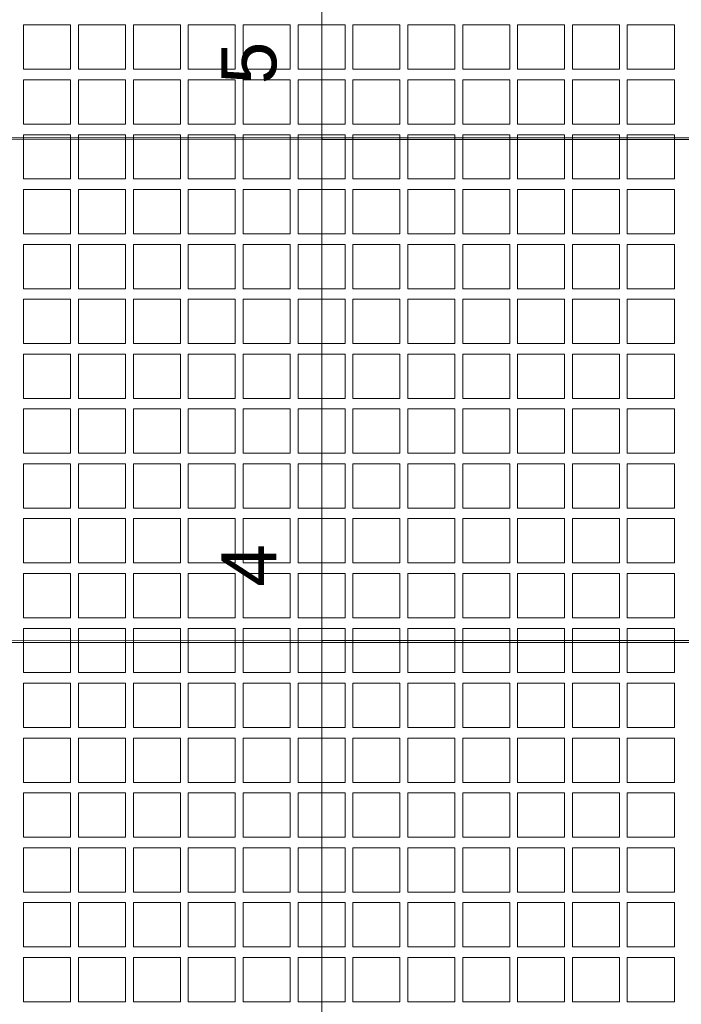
# Model space of a CAD drawing. Header units: metres. Extents: x -167 to 262, y -186 to 508.
# Tile 188 of 256: x 70.51 to 74.13, y 25.77 to 31.15. Entities that reach past the tile are written whole.
import ezdxf
from ezdxf.enums import TextEntityAlignment as Align

# ---------------------------------------------------------------- set-up
doc = ezdxf.new("R2010")
doc.units = ezdxf.units.M
doc.header["$MEASUREMENT"] = 0
doc.layers.add('60 Auffüllung', color=7, linetype='Continuous')
doc.layers.add('60 Stellplätze', color=7, linetype='Continuous')
doc.styles.add('ERSTELLTER_STIL_2', font='arial.ttf')

# ---------------------------------------------------------------- blocks, each defined once
blk = doc.blocks.new('*X55', base_point=(27236.1321, 33357.279))
at = {"layer": '60 Auffüllung', "color": 253, "linetype": 'Continuous', "lineweight": 18, "true_color": 0xb4b4b4}
for p, q in [((70.7891, 31.1212), (70.5321, 31.1212)), ((70.5321, 31.1212), (70.5321, 30.879)), ((70.7891, 30.879), (70.7891, 31.1212)), ((71.0891, 31.1212), (70.8321, 31.1212)), ((70.8321, 31.1212), (70.8321, 30.879)), ((71.0891, 30.879), (71.0891, 31.1212)), ((71.3891, 31.1212), (71.1321, 31.1212)), ((71.1321, 31.1212), (71.1321, 30.879)), ((71.3891, 30.879), (71.3891, 31.1212)), ((71.6891, 31.1212), (71.4321, 31.1212)), ((71.4321, 31.1212), (71.4321, 30.879)), ((71.6891, 30.879), (71.6891, 31.1212)), ((71.9891, 31.1212), (71.7321, 31.1212)), ((71.7321, 31.1212), (71.7321, 30.879)), ((71.9891, 30.879), (71.9891, 31.1212)), ((72.2891, 31.1212), (72.0321, 31.1212)), ((72.0321, 31.1212), (72.0321, 30.879)), ((72.2891, 30.879), (72.2891, 31.1212)), ((72.5891, 31.1212), (72.3321, 31.1212)), ((72.3321, 31.1212), (72.3321, 30.879)), ((72.5891, 30.879), (72.5891, 31.1212)), ((72.8891, 31.1212), (72.6321, 31.1212)), ((72.6321, 31.1212), (72.6321, 30.879)), ((72.8891, 30.879), (72.8891, 31.1212)), ((73.1891, 31.1212), (72.9321, 31.1212)), ((72.9321, 31.1212), (72.9321, 30.879)), ((73.1891, 30.879), (73.1891, 31.1212)), ((73.4891, 31.1212), (73.2321, 31.1212)), ((73.2321, 31.1212), (73.2321, 30.879)), ((73.4891, 30.879), (73.4891, 31.1212)), ((73.7891, 31.1212), (73.5321, 31.1212)), ((73.5321, 31.1212), (73.5321, 30.879)), ((73.7891, 30.879), (73.7891, 31.1212)), ((74.0891, 31.1212), (73.8321, 31.1212)), ((73.8321, 31.1212), (73.8321, 30.879)), ((74.0891, 30.879), (74.0891, 31.1212)), ((70.5321, 30.879), (70.7891, 30.879)), ((70.8321, 30.879), (71.0891, 30.879)), ((71.1321, 30.879), (71.3891, 30.879)), ((71.4321, 30.879), (71.6891, 30.879)), ((71.7321, 30.879), (71.9891, 30.879)), ((72.0321, 30.879), (72.2891, 30.879)), ((72.3321, 30.879), (72.5891, 30.879)), ((72.6321, 30.879), (72.8891, 30.879)), ((72.9321, 30.879), (73.1891, 30.879)), ((73.2321, 30.879), (73.4891, 30.879)), ((73.5321, 30.879), (73.7891, 30.879)), ((73.8321, 30.879), (74.0891, 30.879)), ((70.7891, 30.8212), (70.5321, 30.8212)), ((70.5321, 30.8212), (70.5321, 30.579)), ((70.7891, 30.579), (70.7891, 30.8212)), ((71.0891, 30.8212), (70.8321, 30.8212)), ((70.8321, 30.8212), (70.8321, 30.579)), ((71.0891, 30.579), (71.0891, 30.8212)), ((71.3891, 30.8212), (71.1321, 30.8212)), ((71.1321, 30.8212), (71.1321, 30.579)), ((71.3891, 30.579), (71.3891, 30.8212)), ((71.6891, 30.8212), (71.4321, 30.8212)), ((71.4321, 30.8212), (71.4321, 30.579)), ((71.6891, 30.579), (71.6891, 30.8212)), ((71.9891, 30.8212), (71.7321, 30.8212)), ((71.7321, 30.8212), (71.7321, 30.579)), ((71.9891, 30.579), (71.9891, 30.8212)), ((72.2891, 30.8212), (72.0321, 30.8212)), ((72.0321, 30.8212), (72.0321, 30.579)), ((72.2891, 30.579), (72.2891, 30.8212)), ((72.5891, 30.8212), (72.3321, 30.8212)), ((72.3321, 30.8212), (72.3321, 30.579)), ((72.5891, 30.579), (72.5891, 30.8212)), ((72.8891, 30.8212), (72.6321, 30.8212)), ((72.6321, 30.8212), (72.6321, 30.579)), ((72.8891, 30.579), (72.8891, 30.8212)), ((73.1891, 30.8212), (72.9321, 30.8212)), ((72.9321, 30.8212), (72.9321, 30.579)), ((73.1891, 30.579), (73.1891, 30.8212)), ((73.4891, 30.8212), (73.2321, 30.8212)), ((73.2321, 30.8212), (73.2321, 30.579)), ((73.4891, 30.579), (73.4891, 30.8212)), ((73.7891, 30.8212), (73.5321, 30.8212)), ((73.5321, 30.8212), (73.5321, 30.579)), ((73.7891, 30.579), (73.7891, 30.8212)), ((74.0891, 30.8212), (73.8321, 30.8212)), ((73.8321, 30.8212), (73.8321, 30.579)), ((74.0891, 30.579), (74.0891, 30.8212)), ((70.5321, 30.579), (70.7891, 30.579)), ((70.8321, 30.579), (71.0891, 30.579)), ((71.1321, 30.579), (71.3891, 30.579)), ((71.4321, 30.579), (71.6891, 30.579)), ((71.7321, 30.579), (71.9891, 30.579)), ((72.0321, 30.579), (72.2891, 30.579)), ((72.3321, 30.579), (72.5891, 30.579)), ((72.6321, 30.579), (72.8891, 30.579)), ((72.9321, 30.579), (73.1891, 30.579)), ((73.2321, 30.579), (73.4891, 30.579)), ((73.5321, 30.579), (73.7891, 30.579)), ((73.8321, 30.579), (74.0891, 30.579)), ((70.7891, 30.5212), (70.5321, 30.5212)), ((70.5321, 30.5212), (70.5321, 30.279)), ((70.7891, 30.279), (70.7891, 30.5212)), ((71.0891, 30.5212), (70.8321, 30.5212)), ((70.8321, 30.5212), (70.8321, 30.279)), ((71.0891, 30.279), (71.0891, 30.5212)), ((71.3891, 30.5212), (71.1321, 30.5212)), ((71.1321, 30.5212), (71.1321, 30.279)), ((71.3891, 30.279), (71.3891, 30.5212)), ((71.6891, 30.5212), (71.4321, 30.5212)), ((71.4321, 30.5212), (71.4321, 30.279)), ((71.6891, 30.279), (71.6891, 30.5212)), ((71.9891, 30.5212), (71.7321, 30.5212)), ((71.7321, 30.5212), (71.7321, 30.279)), ((71.9891, 30.279), (71.9891, 30.5212)), ((72.2891, 30.5212), (72.0321, 30.5212)), ((72.0321, 30.5212), (72.0321, 30.279)), ((72.2891, 30.279), (72.2891, 30.5212)), ((72.5891, 30.5212), (72.3321, 30.5212)), ((72.3321, 30.5212), (72.3321, 30.279)), ((72.5891, 30.279), (72.5891, 30.5212)), ((72.8891, 30.5212), (72.6321, 30.5212)), ((72.6321, 30.5212), (72.6321, 30.279)), ((72.8891, 30.279), (72.8891, 30.5212)), ((73.1891, 30.5212), (72.9321, 30.5212)), ((72.9321, 30.5212), (72.9321, 30.279)), ((73.1891, 30.279), (73.1891, 30.5212)), ((73.4891, 30.5212), (73.2321, 30.5212)), ((73.2321, 30.5212), (73.2321, 30.279)), ((73.4891, 30.279), (73.4891, 30.5212)), ((73.7891, 30.5212), (73.5321, 30.5212)), ((73.5321, 30.5212), (73.5321, 30.279)), ((73.7891, 30.279), (73.7891, 30.5212)), ((74.0891, 30.5212), (73.8321, 30.5212)), ((73.8321, 30.5212), (73.8321, 30.279)), ((74.0891, 30.279), (74.0891, 30.5212)), ((70.5321, 30.279), (70.7891, 30.279)), ((70.8321, 30.279), (71.0891, 30.279)), ((71.1321, 30.279), (71.3891, 30.279)), ((71.4321, 30.279), (71.6891, 30.279)), ((71.7321, 30.279), (71.9891, 30.279)), ((72.0321, 30.279), (72.2891, 30.279)), ((72.3321, 30.279), (72.5891, 30.279)), ((72.6321, 30.279), (72.8891, 30.279)), ((72.9321, 30.279), (73.1891, 30.279)), ((73.2321, 30.279), (73.4891, 30.279)), ((73.5321, 30.279), (73.7891, 30.279)), ((73.8321, 30.279), (74.0891, 30.279)), ((70.7891, 30.2212), (70.5321, 30.2212)), ((70.5321, 30.2212), (70.5321, 29.979)), ((70.7891, 29.979), (70.7891, 30.2212)), ((71.0891, 30.2212), (70.8321, 30.2212)), ((70.8321, 30.2212), (70.8321, 29.979)), ((71.0891, 29.979), (71.0891, 30.2212)), ((71.3891, 30.2212), (71.1321, 30.2212)), ((71.1321, 30.2212), (71.1321, 29.979)), ((71.3891, 29.979), (71.3891, 30.2212)), ((71.6891, 30.2212), (71.4321, 30.2212)), ((71.4321, 30.2212), (71.4321, 29.979)), ((71.6891, 29.979), (71.6891, 30.2212)), ((71.9891, 30.2212), (71.7321, 30.2212)), ((71.7321, 30.2212), (71.7321, 29.979)), ((71.9891, 29.979), (71.9891, 30.2212)), ((72.2891, 30.2212), (72.0321, 30.2212)), ((72.0321, 30.2212), (72.0321, 29.979)), ((72.2891, 29.979), (72.2891, 30.2212)), ((72.5891, 30.2212), (72.3321, 30.2212)), ((72.3321, 30.2212), (72.3321, 29.979)), ((72.5891, 29.979), (72.5891, 30.2212)), ((72.8891, 30.2212), (72.6321, 30.2212)), ((72.6321, 30.2212), (72.6321, 29.979)), ((72.8891, 29.979), (72.8891, 30.2212)), ((73.1891, 30.2212), (72.9321, 30.2212)), ((72.9321, 30.2212), (72.9321, 29.979)), ((73.1891, 29.979), (73.1891, 30.2212)), ((73.4891, 30.2212), (73.2321, 30.2212)), ((73.2321, 30.2212), (73.2321, 29.979)), ((73.4891, 29.979), (73.4891, 30.2212)), ((73.7891, 30.2212), (73.5321, 30.2212)), ((73.5321, 30.2212), (73.5321, 29.979)), ((73.7891, 29.979), (73.7891, 30.2212)), ((74.0891, 30.2212), (73.8321, 30.2212)), ((73.8321, 30.2212), (73.8321, 29.979)), ((74.0891, 29.979), (74.0891, 30.2212)), ((70.5321, 29.979), (70.7891, 29.979)), ((70.8321, 29.979), (71.0891, 29.979)), ((71.1321, 29.979), (71.3891, 29.979)), ((71.4321, 29.979), (71.6891, 29.979)), ((71.7321, 29.979), (71.9891, 29.979)), ((72.0321, 29.979), (72.2891, 29.979)), ((72.3321, 29.979), (72.5891, 29.979)), ((72.6321, 29.979), (72.8891, 29.979)), ((72.9321, 29.979), (73.1891, 29.979)), ((73.2321, 29.979), (73.4891, 29.979)), ((73.5321, 29.979), (73.7891, 29.979)), ((73.8321, 29.979), (74.0891, 29.979)), ((70.7891, 29.9212), (70.5321, 29.9212)), ((70.5321, 29.9212), (70.5321, 29.679)), ((70.7891, 29.679), (70.7891, 29.9212)), ((71.0891, 29.9212), (70.8321, 29.9212)), ((70.8321, 29.9212), (70.8321, 29.679)), ((71.0891, 29.679), (71.0891, 29.9212)), ((71.3891, 29.9212), (71.1321, 29.9212)), ((71.1321, 29.9212), (71.1321, 29.679)), ((71.3891, 29.679), (71.3891, 29.9212)), ((71.6891, 29.9212), (71.4321, 29.9212)), ((71.4321, 29.9212), (71.4321, 29.679)), ((71.6891, 29.679), (71.6891, 29.9212)), ((71.9891, 29.9212), (71.7321, 29.9212)), ((71.7321, 29.9212), (71.7321, 29.679)), ((71.9891, 29.679), (71.9891, 29.9212)), ((72.2891, 29.9212), (72.0321, 29.9212)), ((72.0321, 29.9212), (72.0321, 29.679)), ((72.2891, 29.679), (72.2891, 29.9212)), ((72.5891, 29.9212), (72.3321, 29.9212)), ((72.3321, 29.9212), (72.3321, 29.679)), ((72.5891, 29.679), (72.5891, 29.9212)), ((72.8891, 29.9212), (72.6321, 29.9212)), ((72.6321, 29.9212), (72.6321, 29.679)), ((72.8891, 29.679), (72.8891, 29.9212)), ((73.1891, 29.9212), (72.9321, 29.9212)), ((72.9321, 29.9212), (72.9321, 29.679)), ((73.1891, 29.679), (73.1891, 29.9212)), ((73.4891, 29.9212), (73.2321, 29.9212)), ((73.2321, 29.9212), (73.2321, 29.679)), ((73.4891, 29.679), (73.4891, 29.9212)), ((73.7891, 29.9212), (73.5321, 29.9212)), ((73.5321, 29.9212), (73.5321, 29.679)), ((73.7891, 29.679), (73.7891, 29.9212)), ((74.0891, 29.9212), (73.8321, 29.9212)), ((73.8321, 29.9212), (73.8321, 29.679)), ((74.0891, 29.679), (74.0891, 29.9212)), ((70.5321, 29.679), (70.7891, 29.679)), ((70.8321, 29.679), (71.0891, 29.679)), ((71.1321, 29.679), (71.3891, 29.679)), ((71.4321, 29.679), (71.6891, 29.679)), ((71.7321, 29.679), (71.9891, 29.679)), ((72.0321, 29.679), (72.2891, 29.679)), ((72.3321, 29.679), (72.5891, 29.679)), ((72.6321, 29.679), (72.8891, 29.679)), ((72.9321, 29.679), (73.1891, 29.679)), ((73.2321, 29.679), (73.4891, 29.679)), ((73.5321, 29.679), (73.7891, 29.679)), ((73.8321, 29.679), (74.0891, 29.679)), ((70.7891, 29.6212), (70.5321, 29.6212)), ((70.5321, 29.6212), (70.5321, 29.379)), ((70.7891, 29.379), (70.7891, 29.6212)), ((71.0891, 29.6212), (70.8321, 29.6212)), ((70.8321, 29.6212), (70.8321, 29.379)), ((71.0891, 29.379), (71.0891, 29.6212)), ((71.3891, 29.6212), (71.1321, 29.6212)), ((71.1321, 29.6212), (71.1321, 29.379)), ((71.3891, 29.379), (71.3891, 29.6212)), ((71.6891, 29.6212), (71.4321, 29.6212)), ((71.4321, 29.6212), (71.4321, 29.379)), ((71.6891, 29.379), (71.6891, 29.6212)), ((71.9891, 29.6212), (71.7321, 29.6212)), ((71.7321, 29.6212), (71.7321, 29.379)), ((71.9891, 29.379), (71.9891, 29.6212)), ((72.2891, 29.6212), (72.0321, 29.6212)), ((72.0321, 29.6212), (72.0321, 29.379)), ((72.2891, 29.379), (72.2891, 29.6212)), ((72.5891, 29.6212), (72.3321, 29.6212)), ((72.3321, 29.6212), (72.3321, 29.379)), ((72.5891, 29.379), (72.5891, 29.6212)), ((72.8891, 29.6212), (72.6321, 29.6212)), ((72.6321, 29.6212), (72.6321, 29.379)), ((72.8891, 29.379), (72.8891, 29.6212)), ((73.1891, 29.6212), (72.9321, 29.6212)), ((72.9321, 29.6212), (72.9321, 29.379)), ((73.1891, 29.379), (73.1891, 29.6212)), ((73.4891, 29.6212), (73.2321, 29.6212)), ((73.2321, 29.6212), (73.2321, 29.379)), ((73.4891, 29.379), (73.4891, 29.6212)), ((73.7891, 29.6212), (73.5321, 29.6212)), ((73.5321, 29.6212), (73.5321, 29.379)), ((73.7891, 29.379), (73.7891, 29.6212)), ((74.0891, 29.6212), (73.8321, 29.6212)), ((73.8321, 29.6212), (73.8321, 29.379)), ((74.0891, 29.379), (74.0891, 29.6212)), ((70.5321, 29.379), (70.7891, 29.379)), ((70.8321, 29.379), (71.0891, 29.379)), ((71.1321, 29.379), (71.3891, 29.379)), ((71.4321, 29.379), (71.6891, 29.379)), ((71.7321, 29.379), (71.9891, 29.379)), ((72.0321, 29.379), (72.2891, 29.379)), ((72.3321, 29.379), (72.5891, 29.379)), ((72.6321, 29.379), (72.8891, 29.379)), ((72.9321, 29.379), (73.1891, 29.379)), ((73.2321, 29.379), (73.4891, 29.379)), ((73.5321, 29.379), (73.7891, 29.379)), ((73.8321, 29.379), (74.0891, 29.379)), ((70.7891, 29.3212), (70.5321, 29.3212)), ((70.5321, 29.3212), (70.5321, 29.079)), ((70.7891, 29.079), (70.7891, 29.3212)), ((71.0891, 29.3212), (70.8321, 29.3212)), ((70.8321, 29.3212), (70.8321, 29.079)), ((71.0891, 29.079), (71.0891, 29.3212)), ((71.3891, 29.3212), (71.1321, 29.3212)), ((71.1321, 29.3212), (71.1321, 29.079)), ((71.3891, 29.079), (71.3891, 29.3212)), ((71.6891, 29.3212), (71.4321, 29.3212)), ((71.4321, 29.3212), (71.4321, 29.079)), ((71.6891, 29.079), (71.6891, 29.3212)), ((71.9891, 29.3212), (71.7321, 29.3212)), ((71.7321, 29.3212), (71.7321, 29.079)), ((71.9891, 29.079), (71.9891, 29.3212)), ((72.2891, 29.3212), (72.0321, 29.3212)), ((72.0321, 29.3212), (72.0321, 29.079)), ((72.2891, 29.079), (72.2891, 29.3212)), ((72.5891, 29.3212), (72.3321, 29.3212)), ((72.3321, 29.3212), (72.3321, 29.079)), ((72.5891, 29.079), (72.5891, 29.3212)), ((72.8891, 29.3212), (72.6321, 29.3212)), ((72.6321, 29.3212), (72.6321, 29.079)), ((72.8891, 29.079), (72.8891, 29.3212)), ((73.1891, 29.3212), (72.9321, 29.3212)), ((72.9321, 29.3212), (72.9321, 29.079)), ((73.1891, 29.079), (73.1891, 29.3212)), ((73.4891, 29.3212), (73.2321, 29.3212)), ((73.2321, 29.3212), (73.2321, 29.079)), ((73.4891, 29.079), (73.4891, 29.3212)), ((73.7891, 29.3212), (73.5321, 29.3212)), ((73.5321, 29.3212), (73.5321, 29.079)), ((73.7891, 29.079), (73.7891, 29.3212)), ((74.0891, 29.3212), (73.8321, 29.3212)), ((73.8321, 29.3212), (73.8321, 29.079)), ((74.0891, 29.079), (74.0891, 29.3212)), ((70.5321, 29.079), (70.7891, 29.079)), ((70.8321, 29.079), (71.0891, 29.079)), ((71.1321, 29.079), (71.3891, 29.079)), ((71.4321, 29.079), (71.6891, 29.079)), ((71.7321, 29.079), (71.9891, 29.079)), ((72.0321, 29.079), (72.2891, 29.079)), ((72.3321, 29.079), (72.5891, 29.079)), ((72.6321, 29.079), (72.8891, 29.079)), ((72.9321, 29.079), (73.1891, 29.079)), ((73.2321, 29.079), (73.4891, 29.079)), ((73.5321, 29.079), (73.7891, 29.079)), ((73.8321, 29.079), (74.0891, 29.079)), ((70.7891, 29.0212), (70.5321, 29.0212)), ((70.5321, 29.0212), (70.5321, 28.779)), ((70.7891, 28.779), (70.7891, 29.0212)), ((71.0891, 29.0212), (70.8321, 29.0212)), ((70.8321, 29.0212), (70.8321, 28.779)), ((71.0891, 28.779), (71.0891, 29.0212)), ((71.3891, 29.0212), (71.1321, 29.0212)), ((71.1321, 29.0212), (71.1321, 28.779)), ((71.3891, 28.779), (71.3891, 29.0212)), ((71.6891, 29.0212), (71.4321, 29.0212)), ((71.4321, 29.0212), (71.4321, 28.779)), ((71.6891, 28.779), (71.6891, 29.0212)), ((71.9891, 29.0212), (71.7321, 29.0212)), ((71.7321, 29.0212), (71.7321, 28.779)), ((71.9891, 28.779), (71.9891, 29.0212)), ((72.2891, 29.0212), (72.0321, 29.0212)), ((72.0321, 29.0212), (72.0321, 28.779)), ((72.2891, 28.779), (72.2891, 29.0212)), ((72.5891, 29.0212), (72.3321, 29.0212)), ((72.3321, 29.0212), (72.3321, 28.779)), ((72.5891, 28.779), (72.5891, 29.0212)), ((72.8891, 29.0212), (72.6321, 29.0212)), ((72.6321, 29.0212), (72.6321, 28.779)), ((72.8891, 28.779), (72.8891, 29.0212)), ((73.1891, 29.0212), (72.9321, 29.0212)), ((72.9321, 29.0212), (72.9321, 28.779)), ((73.1891, 28.779), (73.1891, 29.0212)), ((73.4891, 29.0212), (73.2321, 29.0212)), ((73.2321, 29.0212), (73.2321, 28.779)), ((73.4891, 28.779), (73.4891, 29.0212)), ((73.7891, 29.0212), (73.5321, 29.0212)), ((73.5321, 29.0212), (73.5321, 28.779)), ((73.7891, 28.779), (73.7891, 29.0212)), ((74.0891, 29.0212), (73.8321, 29.0212)), ((73.8321, 29.0212), (73.8321, 28.779)), ((74.0891, 28.779), (74.0891, 29.0212)), ((70.5321, 28.779), (70.7891, 28.779)), ((70.8321, 28.779), (71.0891, 28.779)), ((71.1321, 28.779), (71.3891, 28.779)), ((71.4321, 28.779), (71.6891, 28.779)), ((71.7321, 28.779), (71.9891, 28.779)), ((72.0321, 28.779), (72.2891, 28.779)), ((72.3321, 28.779), (72.5891, 28.779)), ((72.6321, 28.779), (72.8891, 28.779)), ((72.9321, 28.779), (73.1891, 28.779)), ((73.2321, 28.779), (73.4891, 28.779)), ((73.5321, 28.779), (73.7891, 28.779)), ((73.8321, 28.779), (74.0891, 28.779)), ((70.7891, 28.7212), (70.5321, 28.7212)), ((70.5321, 28.7212), (70.5321, 28.479)), ((70.7891, 28.479), (70.7891, 28.7212)), ((71.0891, 28.7212), (70.8321, 28.7212)), ((70.8321, 28.7212), (70.8321, 28.479)), ((71.0891, 28.479), (71.0891, 28.7212)), ((71.3891, 28.7212), (71.1321, 28.7212)), ((71.1321, 28.7212), (71.1321, 28.479)), ((71.3891, 28.479), (71.3891, 28.7212)), ((71.6891, 28.7212), (71.4321, 28.7212)), ((71.4321, 28.7212), (71.4321, 28.479)), ((71.6891, 28.479), (71.6891, 28.7212)), ((71.9891, 28.7212), (71.7321, 28.7212)), ((71.7321, 28.7212), (71.7321, 28.479)), ((71.9891, 28.479), (71.9891, 28.7212)), ((72.2891, 28.7212), (72.0321, 28.7212)), ((72.0321, 28.7212), (72.0321, 28.479)), ((72.2891, 28.479), (72.2891, 28.7212)), ((72.5891, 28.7212), (72.3321, 28.7212)), ((72.3321, 28.7212), (72.3321, 28.479)), ((72.5891, 28.479), (72.5891, 28.7212)), ((72.8891, 28.7212), (72.6321, 28.7212)), ((72.6321, 28.7212), (72.6321, 28.479)), ((72.8891, 28.479), (72.8891, 28.7212)), ((73.1891, 28.7212), (72.9321, 28.7212)), ((72.9321, 28.7212), (72.9321, 28.479)), ((73.1891, 28.479), (73.1891, 28.7212)), ((73.4891, 28.7212), (73.2321, 28.7212)), ((73.2321, 28.7212), (73.2321, 28.479)), ((73.4891, 28.479), (73.4891, 28.7212)), ((73.7891, 28.7212), (73.5321, 28.7212)), ((73.5321, 28.7212), (73.5321, 28.479)), ((73.7891, 28.479), (73.7891, 28.7212)), ((74.0891, 28.7212), (73.8321, 28.7212)), ((73.8321, 28.7212), (73.8321, 28.479)), ((74.0891, 28.479), (74.0891, 28.7212)), ((70.5321, 28.479), (70.7891, 28.479)), ((70.8321, 28.479), (71.0891, 28.479)), ((71.1321, 28.479), (71.3891, 28.479)), ((71.4321, 28.479), (71.6891, 28.479)), ((71.7321, 28.479), (71.9891, 28.479)), ((72.0321, 28.479), (72.2891, 28.479)), ((72.3321, 28.479), (72.5891, 28.479)), ((72.6321, 28.479), (72.8891, 28.479)), ((72.9321, 28.479), (73.1891, 28.479)), ((73.2321, 28.479), (73.4891, 28.479)), ((73.5321, 28.479), (73.7891, 28.479)), ((73.8321, 28.479), (74.0891, 28.479)), ((70.7891, 28.4212), (70.5321, 28.4212)), ((70.5321, 28.4212), (70.5321, 28.179)), ((70.7891, 28.179), (70.7891, 28.4212)), ((71.0891, 28.4212), (70.8321, 28.4212)), ((70.8321, 28.4212), (70.8321, 28.179)), ((71.0891, 28.179), (71.0891, 28.4212)), ((71.3891, 28.4212), (71.1321, 28.4212)), ((71.1321, 28.4212), (71.1321, 28.179)), ((71.3891, 28.179), (71.3891, 28.4212)), ((71.6891, 28.4212), (71.4321, 28.4212)), ((71.4321, 28.4212), (71.4321, 28.179)), ((71.6891, 28.179), (71.6891, 28.4212)), ((71.9891, 28.4212), (71.7321, 28.4212)), ((71.7321, 28.4212), (71.7321, 28.179)), ((71.9891, 28.179), (71.9891, 28.4212)), ((72.2891, 28.4212), (72.0321, 28.4212)), ((72.0321, 28.4212), (72.0321, 28.179)), ((72.2891, 28.179), (72.2891, 28.4212)), ((72.5891, 28.4212), (72.3321, 28.4212)), ((72.3321, 28.4212), (72.3321, 28.179)), ((72.5891, 28.179), (72.5891, 28.4212)), ((72.8891, 28.4212), (72.6321, 28.4212)), ((72.6321, 28.4212), (72.6321, 28.179)), ((72.8891, 28.179), (72.8891, 28.4212)), ((73.1891, 28.4212), (72.9321, 28.4212)), ((72.9321, 28.4212), (72.9321, 28.179)), ((73.1891, 28.179), (73.1891, 28.4212)), ((73.4891, 28.4212), (73.2321, 28.4212)), ((73.2321, 28.4212), (73.2321, 28.179)), ((73.4891, 28.179), (73.4891, 28.4212)), ((73.7891, 28.4212), (73.5321, 28.4212)), ((73.5321, 28.4212), (73.5321, 28.179)), ((73.7891, 28.179), (73.7891, 28.4212)), ((74.0891, 28.4212), (73.8321, 28.4212)), ((73.8321, 28.4212), (73.8321, 28.179)), ((74.0891, 28.179), (74.0891, 28.4212)), ((70.5321, 28.179), (70.7891, 28.179)), ((70.8321, 28.179), (71.0891, 28.179)), ((71.1321, 28.179), (71.3891, 28.179)), ((71.4321, 28.179), (71.6891, 28.179)), ((71.7321, 28.179), (71.9891, 28.179)), ((72.0321, 28.179), (72.2891, 28.179)), ((72.3321, 28.179), (72.5891, 28.179)), ((72.6321, 28.179), (72.8891, 28.179)), ((72.9321, 28.179), (73.1891, 28.179)), ((73.2321, 28.179), (73.4891, 28.179)), ((73.5321, 28.179), (73.7891, 28.179)), ((73.8321, 28.179), (74.0891, 28.179)), ((70.7891, 28.1212), (70.5321, 28.1212)), ((70.5321, 28.1212), (70.5321, 27.879)), ((70.7891, 27.879), (70.7891, 28.1212)), ((71.0891, 28.1212), (70.8321, 28.1212)), ((70.8321, 28.1212), (70.8321, 27.879)), ((71.0891, 27.879), (71.0891, 28.1212)), ((71.3891, 28.1212), (71.1321, 28.1212)), ((71.1321, 28.1212), (71.1321, 27.879)), ((71.3891, 27.879), (71.3891, 28.1212)), ((71.6891, 28.1212), (71.4321, 28.1212)), ((71.4321, 28.1212), (71.4321, 27.879)), ((71.6891, 27.879), (71.6891, 28.1212)), ((71.9891, 28.1212), (71.7321, 28.1212)), ((71.7321, 28.1212), (71.7321, 27.879)), ((71.9891, 27.879), (71.9891, 28.1212)), ((72.2891, 28.1212), (72.0321, 28.1212)), ((72.0321, 28.1212), (72.0321, 27.879)), ((72.2891, 27.879), (72.2891, 28.1212)), ((72.5891, 28.1212), (72.3321, 28.1212)), ((72.3321, 28.1212), (72.3321, 27.879)), ((72.5891, 27.879), (72.5891, 28.1212)), ((72.8891, 28.1212), (72.6321, 28.1212)), ((72.6321, 28.1212), (72.6321, 27.879)), ((72.8891, 27.879), (72.8891, 28.1212)), ((73.1891, 28.1212), (72.9321, 28.1212)), ((72.9321, 28.1212), (72.9321, 27.879)), ((73.1891, 27.879), (73.1891, 28.1212)), ((73.4891, 28.1212), (73.2321, 28.1212)), ((73.2321, 28.1212), (73.2321, 27.879)), ((73.4891, 27.879), (73.4891, 28.1212)), ((73.7891, 28.1212), (73.5321, 28.1212)), ((73.5321, 28.1212), (73.5321, 27.879)), ((73.7891, 27.879), (73.7891, 28.1212)), ((74.0891, 28.1212), (73.8321, 28.1212)), ((73.8321, 28.1212), (73.8321, 27.879)), ((74.0891, 27.879), (74.0891, 28.1212)), ((70.5321, 27.879), (70.7891, 27.879)), ((70.8321, 27.879), (71.0891, 27.879)), ((71.1321, 27.879), (71.3891, 27.879)), ((71.4321, 27.879), (71.6891, 27.879)), ((71.7321, 27.879), (71.9891, 27.879)), ((72.0321, 27.879), (72.2891, 27.879)), ((72.3321, 27.879), (72.5891, 27.879)), ((72.6321, 27.879), (72.8891, 27.879)), ((72.9321, 27.879), (73.1891, 27.879)), ((73.2321, 27.879), (73.4891, 27.879)), ((73.5321, 27.879), (73.7891, 27.879)), ((73.8321, 27.879), (74.0891, 27.879)), ((70.7891, 27.8212), (70.5321, 27.8212)), ((70.5321, 27.8212), (70.5321, 27.579)), ((70.7891, 27.579), (70.7891, 27.8212)), ((71.0891, 27.8212), (70.8321, 27.8212)), ((70.8321, 27.8212), (70.8321, 27.579)), ((71.0891, 27.579), (71.0891, 27.8212)), ((71.3891, 27.8212), (71.1321, 27.8212)), ((71.1321, 27.8212), (71.1321, 27.579)), ((71.3891, 27.579), (71.3891, 27.8212)), ((71.6891, 27.8212), (71.4321, 27.8212)), ((71.4321, 27.8212), (71.4321, 27.579)), ((71.6891, 27.579), (71.6891, 27.8212)), ((71.9891, 27.8212), (71.7321, 27.8212)), ((71.7321, 27.8212), (71.7321, 27.579)), ((71.9891, 27.579), (71.9891, 27.8212)), ((72.2891, 27.8212), (72.0321, 27.8212)), ((72.0321, 27.8212), (72.0321, 27.579)), ((72.2891, 27.579), (72.2891, 27.8212)), ((72.5891, 27.8212), (72.3321, 27.8212)), ((72.3321, 27.8212), (72.3321, 27.579)), ((72.5891, 27.579), (72.5891, 27.8212)), ((72.8891, 27.8212), (72.6321, 27.8212)), ((72.6321, 27.8212), (72.6321, 27.579)), ((72.8891, 27.579), (72.8891, 27.8212)), ((73.1891, 27.8212), (72.9321, 27.8212)), ((72.9321, 27.8212), (72.9321, 27.579)), ((73.1891, 27.579), (73.1891, 27.8212)), ((73.4891, 27.8212), (73.2321, 27.8212)), ((73.2321, 27.8212), (73.2321, 27.579)), ((73.4891, 27.579), (73.4891, 27.8212)), ((73.7891, 27.8212), (73.5321, 27.8212)), ((73.5321, 27.8212), (73.5321, 27.579)), ((73.7891, 27.579), (73.7891, 27.8212)), ((74.0891, 27.8212), (73.8321, 27.8212)), ((73.8321, 27.8212), (73.8321, 27.579)), ((74.0891, 27.579), (74.0891, 27.8212)), ((70.5321, 27.579), (70.7891, 27.579)), ((70.8321, 27.579), (71.0891, 27.579)), ((71.1321, 27.579), (71.3891, 27.579)), ((71.4321, 27.579), (71.6891, 27.579)), ((71.7321, 27.579), (71.9891, 27.579)), ((72.0321, 27.579), (72.2891, 27.579)), ((72.3321, 27.579), (72.5891, 27.579)), ((72.6321, 27.579), (72.8891, 27.579)), ((72.9321, 27.579), (73.1891, 27.579)), ((73.2321, 27.579), (73.4891, 27.579)), ((73.5321, 27.579), (73.7891, 27.579)), ((73.8321, 27.579), (74.0891, 27.579)), ((70.7891, 27.5212), (70.5321, 27.5212)), ((70.5321, 27.5212), (70.5321, 27.279)), ((70.7891, 27.279), (70.7891, 27.5212)), ((71.0891, 27.5212), (70.8321, 27.5212)), ((70.8321, 27.5212), (70.8321, 27.279)), ((71.0891, 27.279), (71.0891, 27.5212)), ((71.3891, 27.5212), (71.1321, 27.5212)), ((71.1321, 27.5212), (71.1321, 27.279)), ((71.3891, 27.279), (71.3891, 27.5212)), ((71.6891, 27.5212), (71.4321, 27.5212)), ((71.4321, 27.5212), (71.4321, 27.279)), ((71.6891, 27.279), (71.6891, 27.5212)), ((71.9891, 27.5212), (71.7321, 27.5212)), ((71.7321, 27.5212), (71.7321, 27.279)), ((71.9891, 27.279), (71.9891, 27.5212)), ((72.2891, 27.5212), (72.0321, 27.5212)), ((72.0321, 27.5212), (72.0321, 27.279)), ((72.2891, 27.279), (72.2891, 27.5212)), ((72.5891, 27.5212), (72.3321, 27.5212)), ((72.3321, 27.5212), (72.3321, 27.279)), ((72.5891, 27.279), (72.5891, 27.5212)), ((72.8891, 27.5212), (72.6321, 27.5212)), ((72.6321, 27.5212), (72.6321, 27.279)), ((72.8891, 27.279), (72.8891, 27.5212)), ((73.1891, 27.5212), (72.9321, 27.5212)), ((72.9321, 27.5212), (72.9321, 27.279)), ((73.1891, 27.279), (73.1891, 27.5212)), ((73.4891, 27.5212), (73.2321, 27.5212)), ((73.2321, 27.5212), (73.2321, 27.279)), ((73.4891, 27.279), (73.4891, 27.5212)), ((73.7891, 27.5212), (73.5321, 27.5212)), ((73.5321, 27.5212), (73.5321, 27.279)), ((73.7891, 27.279), (73.7891, 27.5212)), ((74.0891, 27.5212), (73.8321, 27.5212)), ((73.8321, 27.5212), (73.8321, 27.279)), ((74.0891, 27.279), (74.0891, 27.5212)), ((70.5321, 27.279), (70.7891, 27.279)), ((70.8321, 27.279), (71.0891, 27.279)), ((71.1321, 27.279), (71.3891, 27.279)), ((71.4321, 27.279), (71.6891, 27.279)), ((71.7321, 27.279), (71.9891, 27.279)), ((72.0321, 27.279), (72.2891, 27.279)), ((72.3321, 27.279), (72.5891, 27.279)), ((72.6321, 27.279), (72.8891, 27.279)), ((72.9321, 27.279), (73.1891, 27.279)), ((73.2321, 27.279), (73.4891, 27.279)), ((73.5321, 27.279), (73.7891, 27.279)), ((73.8321, 27.279), (74.0891, 27.279)), ((70.7891, 27.2212), (70.5321, 27.2212)), ((70.5321, 27.2212), (70.5321, 26.979)), ((70.7891, 26.979), (70.7891, 27.2212)), ((71.0891, 27.2212), (70.8321, 27.2212)), ((70.8321, 27.2212), (70.8321, 26.979)), ((71.0891, 26.979), (71.0891, 27.2212)), ((71.3891, 27.2212), (71.1321, 27.2212)), ((71.1321, 27.2212), (71.1321, 26.979)), ((71.3891, 26.979), (71.3891, 27.2212)), ((71.6891, 27.2212), (71.4321, 27.2212)), ((71.4321, 27.2212), (71.4321, 26.979)), ((71.6891, 26.979), (71.6891, 27.2212)), ((71.9891, 27.2212), (71.7321, 27.2212)), ((71.7321, 27.2212), (71.7321, 26.979)), ((71.9891, 26.979), (71.9891, 27.2212)), ((72.2891, 27.2212), (72.0321, 27.2212)), ((72.0321, 27.2212), (72.0321, 26.979)), ((72.2891, 26.979), (72.2891, 27.2212)), ((72.5891, 27.2212), (72.3321, 27.2212)), ((72.3321, 27.2212), (72.3321, 26.979)), ((72.5891, 26.979), (72.5891, 27.2212)), ((72.8891, 27.2212), (72.6321, 27.2212)), ((72.6321, 27.2212), (72.6321, 26.979)), ((72.8891, 26.979), (72.8891, 27.2212)), ((73.1891, 27.2212), (72.9321, 27.2212)), ((72.9321, 27.2212), (72.9321, 26.979)), ((73.1891, 26.979), (73.1891, 27.2212)), ((73.4891, 27.2212), (73.2321, 27.2212)), ((73.2321, 27.2212), (73.2321, 26.979)), ((73.4891, 26.979), (73.4891, 27.2212)), ((73.7891, 27.2212), (73.5321, 27.2212)), ((73.5321, 27.2212), (73.5321, 26.979)), ((73.7891, 26.979), (73.7891, 27.2212)), ((74.0891, 27.2212), (73.8321, 27.2212)), ((73.8321, 27.2212), (73.8321, 26.979)), ((74.0891, 26.979), (74.0891, 27.2212)), ((70.5321, 26.979), (70.7891, 26.979)), ((70.8321, 26.979), (71.0891, 26.979)), ((71.1321, 26.979), (71.3891, 26.979)), ((71.4321, 26.979), (71.6891, 26.979)), ((71.7321, 26.979), (71.9891, 26.979)), ((72.0321, 26.979), (72.2891, 26.979)), ((72.3321, 26.979), (72.5891, 26.979)), ((72.6321, 26.979), (72.8891, 26.979)), ((72.9321, 26.979), (73.1891, 26.979)), ((73.2321, 26.979), (73.4891, 26.979)), ((73.5321, 26.979), (73.7891, 26.979)), ((73.8321, 26.979), (74.0891, 26.979)), ((70.7891, 26.9212), (70.5321, 26.9212)), ((70.5321, 26.9212), (70.5321, 26.679)), ((70.7891, 26.679), (70.7891, 26.9212)), ((71.0891, 26.9212), (70.8321, 26.9212)), ((70.8321, 26.9212), (70.8321, 26.679)), ((71.0891, 26.679), (71.0891, 26.9212)), ((71.3891, 26.9212), (71.1321, 26.9212)), ((71.1321, 26.9212), (71.1321, 26.679)), ((71.3891, 26.679), (71.3891, 26.9212)), ((71.6891, 26.9212), (71.4321, 26.9212)), ((71.4321, 26.9212), (71.4321, 26.679)), ((71.6891, 26.679), (71.6891, 26.9212)), ((71.9891, 26.9212), (71.7321, 26.9212)), ((71.7321, 26.9212), (71.7321, 26.679)), ((71.9891, 26.679), (71.9891, 26.9212)), ((72.2891, 26.9212), (72.0321, 26.9212)), ((72.0321, 26.9212), (72.0321, 26.679)), ((72.2891, 26.679), (72.2891, 26.9212)), ((72.5891, 26.9212), (72.3321, 26.9212)), ((72.3321, 26.9212), (72.3321, 26.679)), ((72.5891, 26.679), (72.5891, 26.9212)), ((72.8891, 26.9212), (72.6321, 26.9212)), ((72.6321, 26.9212), (72.6321, 26.679)), ((72.8891, 26.679), (72.8891, 26.9212)), ((73.1891, 26.9212), (72.9321, 26.9212)), ((72.9321, 26.9212), (72.9321, 26.679)), ((73.1891, 26.679), (73.1891, 26.9212)), ((73.4891, 26.9212), (73.2321, 26.9212)), ((73.2321, 26.9212), (73.2321, 26.679)), ((73.4891, 26.679), (73.4891, 26.9212)), ((73.7891, 26.9212), (73.5321, 26.9212)), ((73.5321, 26.9212), (73.5321, 26.679)), ((73.7891, 26.679), (73.7891, 26.9212)), ((74.0891, 26.9212), (73.8321, 26.9212)), ((73.8321, 26.9212), (73.8321, 26.679)), ((74.0891, 26.679), (74.0891, 26.9212)), ((70.5321, 26.679), (70.7891, 26.679)), ((70.8321, 26.679), (71.0891, 26.679)), ((71.1321, 26.679), (71.3891, 26.679)), ((71.4321, 26.679), (71.6891, 26.679)), ((71.7321, 26.679), (71.9891, 26.679)), ((72.0321, 26.679), (72.2891, 26.679)), ((72.3321, 26.679), (72.5891, 26.679)), ((72.6321, 26.679), (72.8891, 26.679)), ((72.9321, 26.679), (73.1891, 26.679)), ((73.2321, 26.679), (73.4891, 26.679)), ((73.5321, 26.679), (73.7891, 26.679)), ((73.8321, 26.679), (74.0891, 26.679)), ((70.7891, 26.6212), (70.5321, 26.6212)), ((70.5321, 26.6212), (70.5321, 26.379)), ((70.7891, 26.379), (70.7891, 26.6212)), ((71.0891, 26.6212), (70.8321, 26.6212)), ((70.8321, 26.6212), (70.8321, 26.379)), ((71.0891, 26.379), (71.0891, 26.6212)), ((71.3891, 26.6212), (71.1321, 26.6212)), ((71.1321, 26.6212), (71.1321, 26.379)), ((71.3891, 26.379), (71.3891, 26.6212)), ((71.6891, 26.6212), (71.4321, 26.6212)), ((71.4321, 26.6212), (71.4321, 26.379)), ((71.6891, 26.379), (71.6891, 26.6212)), ((71.9891, 26.6212), (71.7321, 26.6212)), ((71.7321, 26.6212), (71.7321, 26.379)), ((71.9891, 26.379), (71.9891, 26.6212)), ((72.2891, 26.6212), (72.0321, 26.6212)), ((72.0321, 26.6212), (72.0321, 26.379)), ((72.2891, 26.379), (72.2891, 26.6212)), ((72.5891, 26.6212), (72.3321, 26.6212)), ((72.3321, 26.6212), (72.3321, 26.379)), ((72.5891, 26.379), (72.5891, 26.6212)), ((72.8891, 26.6212), (72.6321, 26.6212)), ((72.6321, 26.6212), (72.6321, 26.379)), ((72.8891, 26.379), (72.8891, 26.6212)), ((73.1891, 26.6212), (72.9321, 26.6212)), ((72.9321, 26.6212), (72.9321, 26.379)), ((73.1891, 26.379), (73.1891, 26.6212)), ((73.4891, 26.6212), (73.2321, 26.6212)), ((73.2321, 26.6212), (73.2321, 26.379)), ((73.4891, 26.379), (73.4891, 26.6212)), ((73.7891, 26.6212), (73.5321, 26.6212)), ((73.5321, 26.6212), (73.5321, 26.379)), ((73.7891, 26.379), (73.7891, 26.6212)), ((74.0891, 26.6212), (73.8321, 26.6212)), ((73.8321, 26.6212), (73.8321, 26.379)), ((74.0891, 26.379), (74.0891, 26.6212)), ((70.5321, 26.379), (70.7891, 26.379)), ((70.8321, 26.379), (71.0891, 26.379)), ((71.1321, 26.379), (71.3891, 26.379)), ((71.4321, 26.379), (71.6891, 26.379)), ((71.7321, 26.379), (71.9891, 26.379)), ((72.0321, 26.379), (72.2891, 26.379)), ((72.3321, 26.379), (72.5891, 26.379)), ((72.6321, 26.379), (72.8891, 26.379)), ((72.9321, 26.379), (73.1891, 26.379)), ((73.2321, 26.379), (73.4891, 26.379)), ((73.5321, 26.379), (73.7891, 26.379)), ((73.8321, 26.379), (74.0891, 26.379)), ((70.7891, 26.3212), (70.5321, 26.3212)), ((70.5321, 26.3212), (70.5321, 26.079)), ((70.7891, 26.079), (70.7891, 26.3212)), ((71.0891, 26.3212), (70.8321, 26.3212)), ((70.8321, 26.3212), (70.8321, 26.079)), ((71.0891, 26.079), (71.0891, 26.3212)), ((71.3891, 26.3212), (71.1321, 26.3212)), ((71.1321, 26.3212), (71.1321, 26.079)), ((71.3891, 26.079), (71.3891, 26.3212)), ((71.6891, 26.3212), (71.4321, 26.3212)), ((71.4321, 26.3212), (71.4321, 26.079)), ((71.6891, 26.079), (71.6891, 26.3212)), ((71.9891, 26.3212), (71.7321, 26.3212)), ((71.7321, 26.3212), (71.7321, 26.079)), ((71.9891, 26.079), (71.9891, 26.3212)), ((72.2891, 26.3212), (72.0321, 26.3212)), ((72.0321, 26.3212), (72.0321, 26.079)), ((72.2891, 26.079), (72.2891, 26.3212)), ((72.5891, 26.3212), (72.3321, 26.3212)), ((72.3321, 26.3212), (72.3321, 26.079)), ((72.5891, 26.079), (72.5891, 26.3212)), ((72.8891, 26.3212), (72.6321, 26.3212)), ((72.6321, 26.3212), (72.6321, 26.079)), ((72.8891, 26.079), (72.8891, 26.3212)), ((73.1891, 26.3212), (72.9321, 26.3212)), ((72.9321, 26.3212), (72.9321, 26.079)), ((73.1891, 26.079), (73.1891, 26.3212)), ((73.4891, 26.3212), (73.2321, 26.3212)), ((73.2321, 26.3212), (73.2321, 26.079)), ((73.4891, 26.079), (73.4891, 26.3212)), ((73.7891, 26.3212), (73.5321, 26.3212)), ((73.5321, 26.3212), (73.5321, 26.079)), ((73.7891, 26.079), (73.7891, 26.3212)), ((74.0891, 26.3212), (73.8321, 26.3212)), ((73.8321, 26.3212), (73.8321, 26.079)), ((74.0891, 26.079), (74.0891, 26.3212)), ((70.5321, 26.079), (70.7891, 26.079)), ((70.8321, 26.079), (71.0891, 26.079)), ((71.1321, 26.079), (71.3891, 26.079)), ((71.4321, 26.079), (71.6891, 26.079)), ((71.7321, 26.079), (71.9891, 26.079)), ((72.0321, 26.079), (72.2891, 26.079)), ((72.3321, 26.079), (72.5891, 26.079)), ((72.6321, 26.079), (72.8891, 26.079)), ((72.9321, 26.079), (73.1891, 26.079)), ((73.2321, 26.079), (73.4891, 26.079)), ((73.5321, 26.079), (73.7891, 26.079)), ((73.8321, 26.079), (74.0891, 26.079)), ((70.7891, 26.0212), (70.5321, 26.0212)), ((70.5321, 26.0212), (70.5321, 25.779)), ((70.7891, 25.779), (70.7891, 26.0212)), ((71.0891, 26.0212), (70.8321, 26.0212)), ((70.8321, 26.0212), (70.8321, 25.779)), ((71.0891, 25.779), (71.0891, 26.0212)), ((71.3891, 26.0212), (71.1321, 26.0212)), ((71.1321, 26.0212), (71.1321, 25.779)), ((71.3891, 25.779), (71.3891, 26.0212)), ((71.6891, 26.0212), (71.4321, 26.0212)), ((71.4321, 26.0212), (71.4321, 25.779)), ((71.6891, 25.779), (71.6891, 26.0212)), ((71.9891, 26.0212), (71.7321, 26.0212)), ((71.7321, 26.0212), (71.7321, 25.779)), ((71.9891, 25.779), (71.9891, 26.0212)), ((72.2891, 26.0212), (72.0321, 26.0212)), ((72.0321, 26.0212), (72.0321, 25.779)), ((72.2891, 25.779), (72.2891, 26.0212)), ((72.5891, 26.0212), (72.3321, 26.0212)), ((72.3321, 26.0212), (72.3321, 25.779)), ((72.5891, 25.779), (72.5891, 26.0212)), ((72.8891, 26.0212), (72.6321, 26.0212)), ((72.6321, 26.0212), (72.6321, 25.779)), ((72.8891, 25.779), (72.8891, 26.0212)), ((73.1891, 26.0212), (72.9321, 26.0212)), ((72.9321, 26.0212), (72.9321, 25.779)), ((73.1891, 25.779), (73.1891, 26.0212)), ((73.4891, 26.0212), (73.2321, 26.0212)), ((73.2321, 26.0212), (73.2321, 25.779)), ((73.4891, 25.779), (73.4891, 26.0212)), ((73.7891, 26.0212), (73.5321, 26.0212)), ((73.5321, 26.0212), (73.5321, 25.779)), ((73.7891, 25.779), (73.7891, 26.0212)), ((74.0891, 26.0212), (73.8321, 26.0212)), ((73.8321, 26.0212), (73.8321, 25.779)), ((74.0891, 25.779), (74.0891, 26.0212)), ((70.5321, 25.779), (70.7891, 25.779)), ((70.8321, 25.779), (71.0891, 25.779)), ((71.1321, 25.779), (71.3891, 25.779)), ((71.4321, 25.779), (71.6891, 25.779)), ((71.7321, 25.779), (71.9891, 25.779)), ((72.0321, 25.779), (72.2891, 25.779)), ((72.3321, 25.779), (72.5891, 25.779)), ((72.6321, 25.779), (72.8891, 25.779)), ((72.9321, 25.779), (73.1891, 25.779)), ((73.2321, 25.779), (73.4891, 25.779)), ((73.5321, 25.779), (73.7891, 25.779)), ((73.8321, 25.779), (74.0891, 25.779))]:
    blk.add_line(p, q, dxfattribs=at)
blk = doc.blocks.new('Parkplätze 27')
at = {"layer": '60 Stellplätze', "color": 7, "linetype": 'Continuous', "lineweight": 13, "flags": 128}
for points in [[(8.245, 0), (8.255, 0), (8.255, 5.4989), (8.245, 5.4989)], [(10.995, 0), (11.005, 0), (11.005, 5.4989), (10.995, 5.4989)]]:
    blk.add_lwpolyline(points, close=True, dxfattribs=at)
at = {"layer": '60 Stellplätze', "color": 7, "linetype": 'Continuous', "lineweight": 13, "style": 'ERSTELLTER_STIL_2'}
for tag, p in [('num_start_0', (0.4, 0.4171)), ('num_start_1', (3.15, 0.4171)), ('num_start_2', (5.9, 0.4146)), ('num_start_3', (8.65, 0.4171)), ('num_start_4', (11.4, 0.4146)), ('num_start_5', (14.15, 0.4146))]:
    blk.add_attdef(tag, text='', height=0.3, dxfattribs=at).set_placement(p, align=Align.MIDDLE_CENTER)

msp = doc.modelspace()

# ---------------------------------------------------------------- hatches: boundary and pattern name
at = {"layer": '60 Auffüllung', "linetype": 'Continuous', "lineweight": 18, "true_color": 0xefefef}
h = msp.add_hatch(dxfattribs=at)
h.set_pattern_fill('Erde_1_0001', style=0, pattern_type=2)
h.set_pattern_definition([(0, (27236.1321, 33357.27905), (0, 0.779422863), [0.04875, -0.40125]), (0, (27236.3571, 33357.66876), (0, 0.779422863), [0.04875, -0.40125]), (60, (27236.1321, 33357.27905), (-0.675, 0.389711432), [0.04875, -0.40125]), (60, (27236.5821, 33357.27905), (-0.675, 0.389711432), [0.04875, -0.40125]), (120, (27236.18084, 33357.27905), (0.675, 0.389711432), [0.04875, -0.40125]), (120, (27236.63084, 33357.27905), (0.675, 0.389711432), [0.04875, -0.40125]), (0, (27236.1321, 33357.35405), (0, 0.15), [0, -0.15, 0, -0.225]), (45, (27236.2071, 33357.35405), (-0.1060660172, 0.1060660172), [0, -0.1125, 0, -0.1875])])
h.paths.add_polyline_path([(2.3366, 24.8593), (2.3419, 13.496, 0.033836), (8.8613, 14.0911, 0.026308), (13.8582, 15.1616, -0.024635), (17.3411, 16.2775), (17.3411, 24.6258), (15.3411, 24.6258), (15.3411, 30.4887), (17.3411, 30.4887), (17.3411, 43.9997), (58.1625, 43.9997), (58.1625, 45.7494), (101.6632, 45.7486), (101.6702, 49.0078), (2.342, 49.0078)])
h.paths.add_polyline_path([(9.5982, 27.1903), (4.651, 27.1903), (4.651, 42.9257), (4.651, 43.8257), (9.5982, 43.8257), (9.5982, 42.9257)], flags=0)
h.paths.add_polyline_path([(14.4618, 25.704, -0.414214), (13.8618, 26.304, -0.414214), (14.4618, 26.904, -0.414214), (15.0618, 26.304, -0.414214)], flags=0)

# ---------------------------------------------------------------- linework, layer by layer
at = {"layer": '60 Stellplätze', "color": 7, "linetype": 'Continuous', "lineweight": 13}
msp.add_line((72.1629, 21.2019), (72.1629, 35.9996), dxfattribs=at)

# ---------------------------------------------------------------- block references
at = {"layer": '60 Auffüllung', "color": 8, "lineweight": 18}
msp.add_blockref('*X55', (27236.1321, 33357.279), dxfattribs=at)
at = {"layer": '60 Stellplätze', "color": 7, "linetype": 'Continuous', "lineweight": 13, "rotation": 89.9945255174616}
msp.add_blockref('Parkplätze 27', (77.6622, 19.4991), dxfattribs=at)
at = {"layer": '60 Stellplätze', "color": 7, "linetype": 'Continuous', "lineweight": 13}
ref = msp.add_blockref('Parkplätze 27', (72.1622, 19.4986), dxfattribs=dict(at, rotation=89.9945255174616))
ref.add_attrib('num_start_3', '4', dxfattribs={"color": 7, "linetype": 'Continuous', "lineweight": 13, "height": 0.3, "rotation": 89.9945, "style": 'ERSTELLTER_STIL_2'}).set_placement((71.7631, 28.1658), align=Align.MIDDLE_CENTER)
ref.add_attrib('num_start_4', '5', dxfattribs={"color": 7, "linetype": 'Continuous', "lineweight": 13, "height": 0.3, "rotation": 89.9945, "style": 'ERSTELLTER_STIL_2'}).set_placement((71.7634, 30.9133), align=Align.MIDDLE_CENTER)

doc.saveas('drawing.dxf')
